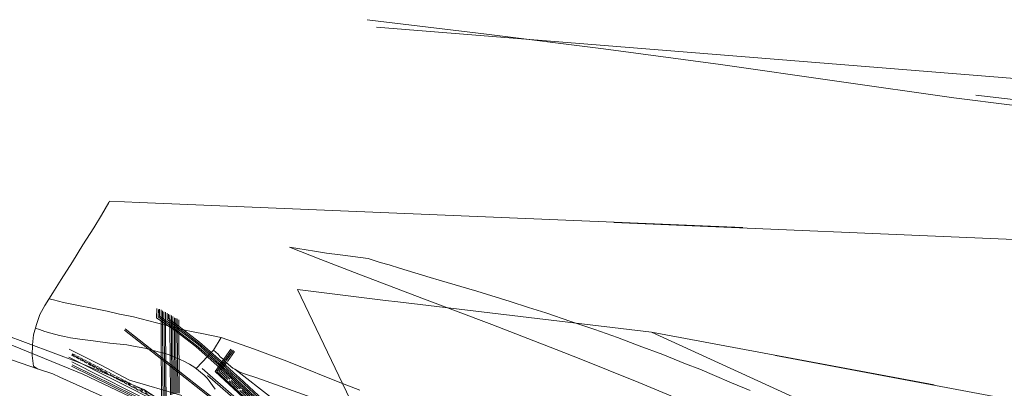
# Model space of a CAD drawing. Header units: metres. Extents: x -740 to 758, y -633 to 854.
# Tile 171 of 256: x -537 to -437, y 343 to 381. Entities that reach past the tile are written whole.
import ezdxf

# ---------------------------------------------------------------- set-up
doc = ezdxf.new("R2010")
doc.units = ezdxf.units.M
doc.header["$MEASUREMENT"] = 0
for name, pattern in [('1248_208', [1.456, 1.248, -0.208]), ('333_125', [0.4576, 0.3328, -0.1248]), ('333_333', [0.6656, 0.3328, -0.3328])]:
    doc.linetypes.add(name, pattern=pattern)
for name, color, linetype in [('Gas.LOVION', 7, 'Continuous'), ('Grundkarte.LOVION', 7, 'Continuous'), ('Strom.LOVION', 7, 'Continuous'), ('Telko.LOVION', 7, 'Continuous'), ('Wasser.LOVION', 7, 'Continuous')]:
    doc.layers.add(name, color=color, linetype=linetype)

msp = doc.modelspace()

# ---------------------------------------------------------------- linework, layer by layer
at = {"layer": 'Gas.LOVION', "color": 1, "linetype": 'Continuous', "lineweight": 18}
msp.add_lwpolyline([(-502.02, 380.82), (-501.75, 380.79), (-489.86, 379.37), (-477.95, 377.87), (-466.03, 376.26), (-454.18, 374.57), (-442.25, 372.87), (-430.35, 371.38), (-418.44, 370.13), (-406.48, 369.05), (-395.89, 368.21), (-383.84, 367.43), (-371.86, 366.88), (-359.9, 366.33), (-351.54, 365.89), (-341.47, 365.37), (-330.11, 364.74), (-318.13, 364.12), (-306.1, 363.52), (-295.57, 363), (-294.59, 362.95)], dxfattribs=at)
at = {"layer": 'Grundkarte.LOVION', "color": 253, "linetype": 'Continuous', "lineweight": 18}
for points in [[(-526.3, 341.29), (-533.34, 344.45), (-534.05, 344.76), (-535.61, 345.29), (-536.02, 345.57), (-536.16, 346.65), (-536.14, 347.72), (-536.01, 348.74), (-535.73, 349.8), (-535.38, 350.81), (-534.88, 351.74), (-534.06, 353.01), (-533.19, 354.39), (-532.06, 356.16), (-530.99, 357.92), (-529.89, 359.65), (-529.1, 360.94), (-528.34, 362.2), (-528.27, 362.35), (-525.24, 362.23), (-463.75, 359.67)], [(-476.9, 360.18), (-433.72, 358.35), (-418.73, 357.71), (-420.26, 354.61), (-422.18, 350.64), (-426.54, 345.13), (-414.45, 342.67), (-388.38, 331.15), (-387.9, 314.77), (-387.53, 301.27), (-411.69, 306.59)]]:
    msp.add_lwpolyline(points, dxfattribs=at)
at = {"layer": 'Grundkarte.LOVION', "color": 7, "linetype": 'Continuous', "lineweight": 13}
for points in [[(-469.86, 342.02), (-474.35, 343.89), (-477.46, 345.15), (-480.26, 346.27), (-482.78, 347.26), (-485.64, 348.37), (-489.32, 349.79), (-496.47, 352.49), (-503.32, 355.1), (-506.76, 356.42), (-509.93, 357.67), (-507.4, 357.27), (-506.17, 357.06), (-504.77, 356.88), (-501.92, 356.53), (-500.7, 356.12), (-499.79, 355.86), (-498.72, 355.52), (-495.61, 354.58), (-494.7, 354.31), (-490.84, 353.18), (-487.45, 352.13), (-485.59, 351.51), (-483.82, 350.97), (-481.26, 350.1), (-478.81, 349.28), (-476.51, 348.47), (-474.3, 347.62), (-471.91, 346.73), (-469.6, 345.8), (-468.13, 345.24), (-466.62, 344.59), (-464.89, 343.87), (-463.01, 343.08)], [(-534.45, 352.41), (-533.99, 352.3), (-532.96, 352.05), (-528.53, 351.15), (-527.26, 350.86), (-526.33, 350.69), (-525.84, 350.56), (-522.72, 349.77), (-521.66, 349.49), (-520.9, 349.3), (-519.57, 349.01), (-518.7, 348.83), (-516.89, 348.48), (-517.68, 347.19), (-519.45, 345.3), (-517.68, 347.19), (-516.89, 348.48), (-513.52, 347.27), (-511.87, 346.67), (-510.49, 346.18), (-509.35, 345.73), (-504.98, 343.97), (-502.77, 343.12)], [(-517.5, 343.22), (-517.77, 343.6), (-518.14, 344.07), (-518.32, 344.32), (-518.64, 344.64), (-519.57, 345.41), (-520.14, 345.77), (-520.7, 346.07), (-521.01, 346.21), (-522.21, 346.72), (-522.61, 346.83), (-523.04, 346.96), (-524.19, 347.26), (-524.67, 347.39), (-525.82, 347.58), (-526.51, 347.72), (-528.24, 347.9), (-529.95, 348.12), (-531.3, 348.31), (-532.26, 348.45), (-532.86, 348.57), (-533.37, 348.67), (-534.25, 348.91), (-534.86, 349.09), (-535.41, 349.27), (-535.87, 349.43)], [(-507.66, 342.35), (-513.27, 344.37), (-513.69, 344.51), (-514, 344.59), (-514.64, 344.8), (-515.07, 344.99), (-515.51, 345.24), (-515.7, 345.34), (-516.15, 345.71), (-516.57, 346.12), (-516.74, 346.31), (-516.99, 346.52), (-517.22, 346.76), (-517.68, 347.19), (-517.22, 346.76), (-516.99, 346.52), (-516.74, 346.31), (-516.57, 346.12), (-516.15, 345.71), (-515.7, 345.34), (-515.51, 345.24), (-511.67, 342.25)]]:
    msp.add_lwpolyline(points, dxfattribs=at)
at = {"layer": 'Grundkarte.LOVION', "color": 8, "linetype": 'Continuous', "lineweight": 18}
for points in [[(-394.65, 302.89), (-425.48, 309.59), (-434.84, 310.34), (-456.19, 322.55), (-479.24, 332.24), (-502.59, 339.74), (-509.12, 353.35), (-500.17, 352.24), (-498.89, 352.1), (-473.05, 349.01), (-425.34, 327.19), (-423.51, 326.6), (-425.34, 327.19), (-473.05, 349.01), (-444.24, 343.64)], [(-541.54, 347.31), (-535.61, 345.29), (-534.05, 344.76), (-533.34, 344.45), (-526.3, 341.29), (-519.13, 337.56), (-513.29, 333.73), (-507.81, 329.39), (-503.45, 325.32), (-499.52, 320.8), (-495.95, 315.98), (-492.76, 310.88), (-491.38, 308.24), (-489.3, 303.62), (-489.02, 302.85), (-487.38, 298.43), (-485.8, 292.29), (-483.45, 282.5), (-483.14, 275.02), (-483.47, 269.05)], [(-541.54, 347.31), (-535.61, 345.29), (-534.05, 344.76), (-533.34, 344.45), (-526.3, 341.29), (-519.13, 337.56), (-513.29, 333.73), (-507.81, 329.39), (-503.45, 325.32), (-499.52, 320.8), (-495.95, 315.98), (-492.76, 310.88), (-491.38, 308.24), (-489.3, 303.62), (-489.02, 302.85), (-487.38, 298.43), (-485.8, 292.29), (-483.45, 282.5), (-483.14, 275.02), (-483.47, 269.05)], [(-460.41, 346.63), (-432.14, 341.33), (-426.54, 345.13), (-414.45, 342.67), (-388.38, 331.15), (-387.9, 314.77), (-425.35, 327.18), (-451.06, 338.95)]]:
    msp.add_lwpolyline(points, dxfattribs=at)
at = {"layer": 'Strom.LOVION', "color": 94, "linetype": 'Continuous', "lineweight": 18}
for points in [[(-523.47, 351.41), (-523.48, 350.48), (-521.52, 349.11), (-519.49, 347.55), (-517.3, 345.62), (-515.96, 344.4), (-515.54, 344), (-507.21, 336.27)], [(-523.28, 351.31), (-523.33, 350.57), (-521.44, 349.23), (-519.41, 347.67), (-517.18, 345.73), (-515.91, 344.55), (-515.43, 344.1), (-507.09, 336.39)], [(-523.19, 351.37), (-523.18, 350.66), (-521.35, 349.34), (-519.29, 347.79), (-517.09, 345.84), (-515.84, 344.68), (-515.29, 344.17), (-507.02, 336.51)], [(-523.03, 351.29), (-523.02, 349.64), (-522.97, 341.47)], [(-522.87, 351.19), (-522.87, 349.62), (-522.81, 341.47)], [(-522.73, 351.1), (-522.72, 349.61), (-522.66, 341.43)], [(-522.56, 351.04), (-522.56, 349.61), (-522.51, 341.38)], [(-522.42, 350.95), (-522.42, 350.3), (-521.24, 349.47), (-519.2, 347.9), (-517, 345.96), (-515.75, 344.79), (-515.15, 344.25), (-506.87, 336.56)], [(-522.28, 350.86), (-522.26, 350.39), (-521.17, 349.6), (-519.1, 348.01), (-516.91, 346.07), (-515.65, 344.91), (-515.05, 344.36), (-506.77, 336.69)], [(-532.16, 345.55), (-523.85, 341.49)], [(-532.1, 345.69), (-532.03, 345.65), (-523.72, 341.6)]]:
    msp.add_lwpolyline(points, dxfattribs=at)
at = {"layer": 'Strom.LOVION', "color": 1, "linetype": 'Continuous', "lineweight": 18}
for points in [[(-522.07, 342.64), (-522.12, 349.68), (-522.13, 350.79)], [(-521.92, 342.65), (-521.97, 349.67), (-521.97, 350.72)], [(-521.78, 342.73), (-521.82, 349.68), (-521.84, 350.61)], [(-521.63, 342.74), (-521.67, 349.58), (-521.67, 350.49)], [(-521.48, 342.8), (-521.52, 349.56), (-521.53, 350.43)], [(-521.33, 342.81), (-521.37, 349.61), (-521.37, 350.36)], [(-521.18, 342.8), (-521.19, 343.32), (-521.18, 343.71), (-521.22, 349.59), (-521.22, 350.26)], [(-526.76, 349.21), (-513.27, 338.64)], [(-526.68, 349.34), (-513.16, 338.74)], [(-532.39, 347.3), (-529.19, 345.69), (-526.25, 344.14), (-520.91, 342.57)], [(-515.92, 347.3), (-517.53, 345.02), (-507.68, 335.87)], [(-515.79, 347.23), (-517.33, 345.02), (-507.55, 335.96)], [(-518.84, 345.32), (-506.73, 334.77)], [(-518.28, 344.59), (-506.85, 334.65)]]:
    msp.add_lwpolyline(points, dxfattribs=at)
at = {"layer": 'Strom.LOVION', "color": 194, "linetype": 'Continuous', "lineweight": 18}
for points in [[(-532.43, 346.47), (-522.92, 341.7)], [(-532.13, 345.98), (-523.12, 341.46)]]:
    msp.add_lwpolyline(points, dxfattribs=at)
at = {"layer": 'Strom.LOVION', "color": 7, "linetype": '333_125', "lineweight": 13}
msp.add_lwpolyline([(-522.86, 341.84), (-532.12, 346.65), (-532.04, 346.82), (-522.74, 342.01)], dxfattribs=at)
at = {"layer": 'Strom.LOVION', "color": 9, "linetype": '333_333', "lineweight": 18}
msp.add_lwpolyline([(-518.46, 339.62), (-532.09, 346.73), (-518.56, 339.46)], dxfattribs=at)
at = {"layer": 'Strom.LOVION', "color": 1, "linetype": '1248_208', "lineweight": 18}
for points in [[(-515.65, 347.14), (-517.15, 345.06), (-507.45, 336.09)], [(-515.54, 347.04), (-516.94, 345.08), (-507.29, 336.15)]]:
    msp.add_lwpolyline(points, dxfattribs=at)
at = {"layer": 'Telko.LOVION', "color": 1, "linetype": 'Continuous', "lineweight": 18}
for points in [[(-501.09, 380.06), (-294.18, 363.45)], [(-382.82, 271.09), (-382.99, 271.6), (-388.15, 278), (-388.39, 278.24), (-401.78, 279.5), (-422.53, 281.81), (-428.17, 282.21), (-454.48, 299.47), (-469.14, 309.12), (-476.62, 313.71), (-492.84, 315.17), (-499.12, 322.21), (-504.66, 328.14), (-509.81, 332.56), (-515.63, 336.81), (-522.72, 340.8), (-530.99, 344.75), (-538.07, 347.61), (-547.84, 350.63), (-555.35, 352.49), (-563.94, 353.77), (-570.75, 354.49)], [(-430.25, 279.16), (-440.14, 281.15), (-449.34, 283.91), (-463.1, 288.85), (-471.12, 291.34), (-475.66, 292.57), (-480.6, 293.54), (-483.4, 294.22), (-484.13, 294.98), (-485.07, 296), (-485.62, 296.99), (-486.86, 299.97), (-490.38, 308.24), (-495.9, 317.71), (-503.75, 327.15), (-513.97, 335.74), (-522.26, 341.56), (-524.77, 343.19), (-531.48, 345.96), (-539.12, 348.82)]]:
    msp.add_lwpolyline(points, dxfattribs=at)
at = {"layer": 'Wasser.LOVION', "color": 150, "linetype": 'Continuous', "lineweight": 18}
msp.add_lwpolyline([(-305.6, 364.33), (-308.54, 364.29), (-320.58, 364.74), (-332.66, 365.43), (-344.74, 366.01), (-356.78, 366.81), (-368.84, 367.41), (-380.88, 367.96), (-392.9, 368.63), (-404.93, 369.55), (-416.94, 370.64), (-428.91, 371.86), (-440, 373.15)], dxfattribs=at)

doc.saveas('drawing.dxf')
